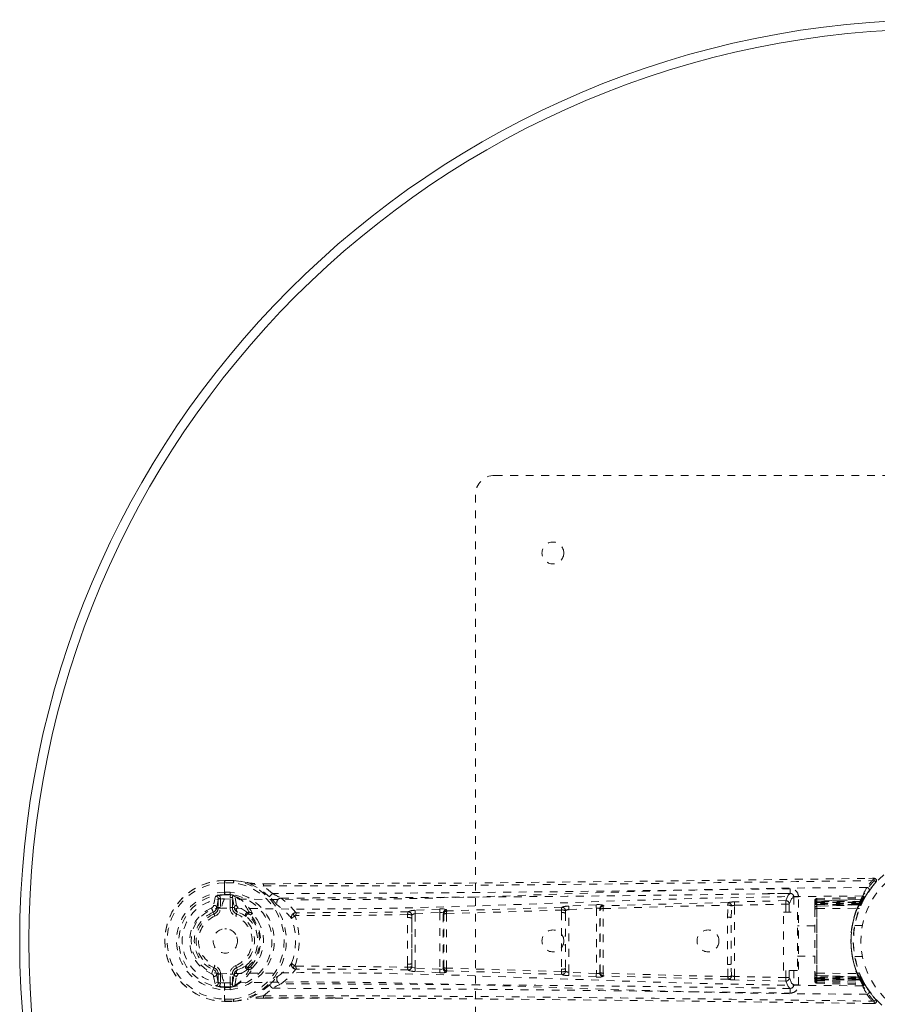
# Model space of a CAD drawing. Header units: inches. Extents: x 9.5 to 33.7, y 0.9 to 30.3.
# Tile 3 of 6: x 10 to 21.1, y 17.6 to 30.3. Entities that reach past the tile are written whole.
import ezdxf

# ---------------------------------------------------------------- set-up
doc = ezdxf.new("R2010")
doc.units = ezdxf.units.IN
doc.header["$MEASUREMENT"] = 0
doc.linetypes.add('SLD-Dashed', pattern=[0.075, 0.05, -0.025])
doc.linetypes.add('SLD-Solid', pattern=[0])

msp = doc.modelspace()

# ---------------------------------------------------------------- linework, layer by layer
at = {"color": 7, "linetype": 'SLD-Dashed', "lineweight": 0}
for p, q in [((16.118, 24.421), (27.618, 24.421)), ((15.868, 12.671), (15.868, 24.171)), ((12.634, 19.201), (12.751, 19.201)), ((12.634, 19.201), (12.634, 19.197)), ((12.751, 19.199), (12.634, 19.199)), ((12.634, 19.197), (12.635, 19.143)), ((12.751, 19.171), (12.637, 19.171)), ((12.755, 19.201), (12.751, 19.201)), ((21.009, 19.228), (20.942, 19.227)), ((20.996, 19.136), (21.031, 19.179)), ((21.01, 19.198), (21.032, 19.177)), ((12.635, 19.143), (12.635, 19.12)), ((12.635, 19.12), (12.635, 18.962)), ((12.637, 19.05), (12.708, 19.05)), ((12.637, 19.05), (12.637, 19.05)), ((12.708, 19.05), (12.708, 19.05)), ((13.135, 19.158), (13.189, 19.158)), ((13.189, 19.157), (13.136, 19.157)), ((13.252, 19.033), (13.137, 19.129)), ((12.517, 18.997), (12.493, 18.878)), ((12.533, 18.85), (12.553, 18.966)), ((12.583, 18.966), (12.553, 18.966)), ((12.553, 18.966), (12.553, 18.85)), ((12.583, 18.966), (12.583, 18.85)), ((12.637, 19.014), (12.637, 19.02)), ((12.707, 19.02), (12.637, 19.02)), ((12.716, 19.015), (12.637, 19.014)), ((12.735, 18.98), (12.705, 18.98)), ((12.705, 18.85), (12.705, 18.98)), ((12.707, 19.02), (12.726, 19.014)), ((12.726, 19.014), (12.716, 19.015)), ((12.735, 18.98), (12.76, 18.85)), ((12.735, 18.85), (12.735, 18.98)), ((12.757, 19.004), (12.752, 19.008)), ((12.757, 19.004), (12.768, 18.994)), ((12.768, 18.994), (12.768, 18.994)), ((12.768, 18.994), (12.768, 18.994)), ((12.789, 18.879), (12.768, 18.994)), ((19.871, 18.94), (19.209, 18.924)), ((19.925, 19.033), (19.638, 19.03)), ((19.936, 19.032), (19.928, 19.034)), ((20.034, 18.989), (19.974, 18.989)), ((19.974, 18.989), (19.974, 18.791)), ((20.034, 17.853), (20.034, 18.989)), ((20.243, 18.927), (20.243, 18.92)), ((20.243, 18.924), (20.243, 18.914)), ((20.243, 18.914), (20.243, 18.907)), ((20.862, 18.955), (20.268, 18.933)), ((20.272, 18.967), (20.877, 18.988)), ((20.272, 18.954), (20.869, 18.974)), ((20.272, 18.967), (20.272, 18.954)), ((20.272, 18.935), (20.859, 18.956)), ((20.272, 18.935), (20.272, 18.868)), ((20.829, 18.928), (20.272, 18.928)), ((20.272, 18.928), (20.272, 18.921)), ((20.272, 17.921), (20.272, 18.921)), ((20.272, 18.921), (20.825, 18.921)), ((20.272, 18.914), (20.822, 18.915)), ((20.272, 18.908), (20.272, 18.914)), ((20.822, 18.915), (20.819, 18.908)), ((20.822, 18.915), (20.848, 18.902)), ((20.823, 18.887), (20.859, 18.956)), ((20.825, 18.921), (20.829, 18.928)), ((20.825, 18.921), (20.851, 18.908)), ((20.829, 18.928), (20.855, 18.916)), ((20.849, 18.904), (20.857, 18.919)), ((20.855, 18.916), (20.851, 18.908)), ((20.868, 18.942), (20.855, 18.916)), ((20.859, 18.924), (20.884, 18.971)), ((20.869, 18.974), (20.877, 18.988)), ((20.89, 18.983), (20.897, 18.997)), ((20.894, 18.989), (20.902, 19.002)), ((12.489, 18.79), (12.497, 18.794)), ((12.498, 18.768), (12.489, 18.79)), ((12.533, 18.85), (12.553, 18.85)), ((12.583, 18.85), (12.553, 18.85)), ((12.597, 18.845), (12.6, 18.844)), ((12.705, 18.85), (12.735, 18.85)), ((12.76, 18.85), (12.735, 18.85)), ((12.801, 18.795), (12.79, 18.768)), ((12.95, 18.789), (12.932, 18.789)), ((15.408, 18.831), (15.091, 18.815)), ((15.093, 18.771), (15.41, 18.787)), ((15.41, 18.787), (15.41, 18.055)), ((15.502, 18.808), (15.498, 18.822)), ((16.979, 18.819), (16.979, 18.787)), ((17.03, 18.778), (17.031, 18.81)), ((17.426, 18.886), (17.073, 18.869)), ((17.075, 18.825), (17.428, 18.842)), ((17.075, 18.017), (17.075, 18.825)), ((17.428, 18.842), (17.428, 18)), ((17.473, 18.835), (17.476, 18.827)), ((17.473, 18.007), (17.473, 18.835)), ((17.519, 18.872), (17.516, 18.88)), ((19.119, 18.726), (19.125, 18.882)), ((19.167, 18.719), (19.17, 18.872)), ((19.211, 18.88), (19.872, 18.895)), ((19.211, 17.963), (19.211, 18.88)), ((19.84, 18.041), (19.84, 18.791)), ((19.84, 18.791), (20.02, 18.791)), ((19.916, 18.895), (19.872, 18.895)), ((19.872, 18.791), (19.872, 18.895)), ((19.916, 18.791), (19.916, 18.895)), ((20.02, 18.791), (20.02, 18.041)), ((20.243, 18.905), (20.243, 18.851)), ((20.243, 18.895), (20.243, 18.889)), ((20.243, 18.851), (20.243, 18.889)), ((20.243, 18.837), (20.243, 18.83)), ((20.243, 18.83), (20.243, 18.012)), ((20.819, 18.908), (20.272, 18.908)), ((20.272, 18.908), (20.272, 17.934)), ((20.814, 18.896), (20.272, 18.896)), ((20.272, 18.896), (20.272, 18.89)), ((20.272, 17.952), (20.272, 18.89)), ((20.272, 18.89), (20.811, 18.89)), ((20.272, 18.868), (20.823, 18.887)), ((20.823, 18.886), (20.272, 18.867)), ((20.272, 18.867), (20.272, 18.868)), ((20.272, 18.837), (20.793, 18.841)), ((20.272, 18.837), (20.272, 18.005)), ((20.811, 18.89), (20.814, 18.896)), ((20.811, 18.89), (20.837, 18.878)), ((20.814, 18.896), (20.84, 18.884)), ((20.819, 18.908), (20.845, 18.896)), ((20.823, 18.887), (20.823, 18.886)), ((20.84, 18.884), (20.837, 18.878)), ((20.849, 18.903), (20.849, 18.904)), ((12.945, 18.766), (12.926, 18.766)), ((12.979, 18.782), (12.996, 18.77)), ((13.555, 18.749), (13.555, 18.749)), ((14.995, 18.76), (14.994, 18.72)), ((15.048, 18.713), (15.048, 18.752)), ((15.048, 18.713), (15.048, 18.129)), ((15.093, 18.072), (15.093, 18.771)), ((15.455, 18.778), (15.46, 18.763)), ((15.455, 18.064), (15.455, 18.778)), ((17.03, 18.778), (17.03, 18.064)), ((19.167, 18.123), (19.167, 18.719)), ((12.636, 18.577), (12.644, 18.578)), ((12.644, 18.578), (12.66, 18.577)), ((20.243, 18.616), (20.02, 18.616)), ((20.857, 18.621), (20.76, 18.621)), ((20.02, 18.226), (20.243, 18.226)), ((20.76, 18.221), (20.857, 18.221)), ((12.489, 18.052), (12.466, 17.997)), ((12.489, 18.052), (12.498, 18.074)), ((12.79, 18.074), (12.801, 18.047)), ((12.926, 18.076), (12.945, 18.076)), ((12.95, 18.053), (12.932, 18.053)), ((12.996, 18.072), (12.979, 18.06)), ((13.555, 18.094), (13.555, 18.094)), ((14.994, 18.122), (14.995, 18.082)), ((15.048, 18.09), (15.048, 18.129)), ((15.408, 18.011), (15.091, 18.027)), ((15.41, 18.055), (15.093, 18.072)), ((15.46, 18.079), (15.455, 18.064)), ((15.502, 18.034), (15.498, 18.02)), ((16.979, 18.055), (16.979, 18.023)), ((17.03, 18.064), (17.031, 18.033)), ((19.125, 17.96), (19.119, 18.116)), ((19.17, 17.971), (19.167, 18.123)), ((20.02, 18.041), (19.84, 18.041)), ((19.872, 17.947), (19.872, 18.041)), ((19.916, 17.947), (19.916, 18.041)), ((19.974, 18.041), (19.974, 17.853)), ((12.493, 17.964), (12.517, 17.846)), ((12.553, 17.876), (12.533, 17.992)), ((12.533, 17.992), (12.553, 17.992)), ((12.553, 17.992), (12.553, 17.876)), ((12.583, 17.992), (12.553, 17.992)), ((12.583, 17.992), (12.583, 17.876)), ((12.6, 17.998), (12.597, 17.998)), ((12.705, 17.992), (12.735, 17.992)), ((12.705, 17.862), (12.705, 17.992)), ((12.76, 17.992), (12.735, 17.862)), ((12.76, 17.992), (12.735, 17.992)), ((12.735, 17.862), (12.735, 17.992)), ((12.768, 17.848), (12.789, 17.963)), ((17.426, 17.956), (17.073, 17.973)), ((17.428, 18), (17.075, 18.017)), ((17.476, 18.015), (17.473, 18.007)), ((17.516, 17.962), (17.519, 17.97)), ((19.871, 17.902), (19.209, 17.918)), ((19.872, 17.947), (19.211, 17.963)), ((19.916, 17.947), (19.872, 17.947)), ((20.243, 18.012), (20.243, 18.005)), ((20.243, 17.991), (20.243, 17.937)), ((20.243, 17.953), (20.243, 17.991)), ((20.243, 17.953), (20.243, 17.947)), ((20.243, 17.935), (20.243, 17.928)), ((20.243, 17.928), (20.243, 17.918)), ((20.243, 17.922), (20.243, 17.915)), ((20.268, 17.909), (20.862, 17.887)), ((20.272, 18.005), (20.793, 18.001)), ((20.272, 17.975), (20.823, 17.956)), ((20.272, 17.974), (20.272, 17.975)), ((20.823, 17.955), (20.272, 17.974)), ((20.272, 17.974), (20.272, 17.907)), ((20.272, 17.952), (20.272, 17.946)), ((20.811, 17.952), (20.272, 17.952)), ((20.272, 17.946), (20.814, 17.946)), ((20.272, 17.934), (20.819, 17.934)), ((20.272, 17.928), (20.272, 17.934)), ((20.822, 17.927), (20.272, 17.928)), ((20.272, 17.921), (20.272, 17.914)), ((20.825, 17.921), (20.272, 17.921)), ((20.272, 17.914), (20.829, 17.914)), ((20.272, 17.907), (20.859, 17.886)), ((20.837, 17.964), (20.811, 17.952)), ((20.814, 17.946), (20.811, 17.952)), ((20.84, 17.958), (20.814, 17.946)), ((20.845, 17.946), (20.819, 17.934)), ((20.819, 17.934), (20.822, 17.927)), ((20.848, 17.94), (20.822, 17.927)), ((20.823, 17.956), (20.823, 17.955)), ((20.859, 17.886), (20.823, 17.955)), ((20.851, 17.934), (20.825, 17.921)), ((20.829, 17.914), (20.825, 17.921)), ((20.855, 17.927), (20.829, 17.914)), ((20.837, 17.964), (20.84, 17.958)), ((20.849, 17.939), (20.845, 17.946)), ((20.852, 17.931), (20.848, 17.94)), ((20.849, 17.938), (20.849, 17.939)), ((20.884, 17.871), (20.849, 17.938)), ((20.851, 17.934), (20.855, 17.927)), ((20.855, 17.927), (20.859, 17.918)), ((12.553, 17.876), (12.583, 17.876)), ((12.635, 17.88), (12.635, 17.722)), ((12.637, 17.828), (12.637, 17.822)), ((12.716, 17.828), (12.637, 17.828)), ((12.637, 17.822), (12.707, 17.822)), ((12.708, 17.792), (12.637, 17.793)), ((12.705, 17.862), (12.735, 17.862)), ((12.707, 17.822), (12.726, 17.828)), ((12.708, 17.792), (12.707, 17.822)), ((12.708, 17.792), (12.708, 17.792)), ((12.726, 17.828), (12.716, 17.828)), ((12.752, 17.834), (12.757, 17.838)), ((12.768, 17.848), (12.757, 17.838)), ((12.757, 17.838), (12.758, 17.838)), ((12.757, 17.838), (12.757, 17.838)), ((13.137, 17.713), (13.252, 17.81)), ((19.638, 17.812), (19.925, 17.809)), ((19.928, 17.808), (19.936, 17.81)), ((19.974, 17.853), (20.034, 17.853)), ((20.272, 17.889), (20.869, 17.868)), ((20.272, 17.889), (20.272, 17.875)), ((20.272, 17.875), (20.877, 17.854)), ((20.877, 17.854), (20.869, 17.868)), ((20.902, 17.84), (20.894, 17.853)), ((12.635, 17.699), (12.634, 17.645)), ((12.634, 17.645), (12.634, 17.641)), ((12.634, 17.643), (12.751, 17.643)), ((12.635, 17.722), (12.635, 17.699)), ((12.637, 17.671), (12.751, 17.671)), ((13.135, 17.684), (14.06, 17.681)), ((14.06, 17.685), (13.136, 17.685)), ((21.031, 17.664), (20.997, 17.705)), ((21.009, 17.614), (21.01, 17.644)), ((12.634, 17.641), (12.751, 17.641)), ((12.751, 17.641), (12.755, 17.641)), ((20.942, 17.615), (21.009, 17.615)), ((20.942, 17.615), (21.009, 17.614)), ((20.946, 17.617), (21.009, 17.616))]:
    msp.add_line(p, q, dxfattribs=at)
at = {"color": 7, "linetype": 'SLD-Dashed', "lineweight": 0, "flags": 128}
for points in [[(12.637, 19.171), (12.636, 19.177), (12.636, 19.184), (12.636, 19.189), (12.635, 19.194), (12.635, 19.197), (12.635, 19.2), (12.635, 19.201), (12.634, 19.201)], [(12.751, 19.201), (12.848, 19.188), (12.924, 19.172)], [(12.751, 19.201), (12.751, 19.201), (12.751, 19.2), (12.751, 19.197), (12.751, 19.194), (12.751, 19.189), (12.751, 19.184), (12.751, 19.177), (12.751, 19.171)], [(12.755, 19.201), (12.755, 19.2), (12.754, 19.198), (12.754, 19.195), (12.753, 19.191), (12.753, 19.187), (12.752, 19.182), (12.751, 19.176), (12.751, 19.171)], [(12.935, 19.17), (12.855, 19.187), (12.755, 19.201)], [(12.935, 19.17), (12.93, 19.172), (12.924, 19.172)], [(13.213, 18.99), (13.089, 19.091), (12.935, 19.17)], [(13.137, 19.129), (14.601, 19.13), (16.074, 19.139), (17.522, 19.154), (17.769, 19.157), (18.027, 19.16), (18.242, 19.162), (18.471, 19.165), (18.722, 19.168), (18.993, 19.172), (19.211, 19.175), (19.473, 19.178), (19.797, 19.182), (20.008, 19.185), (20.266, 19.188), (20.528, 19.191), (20.776, 19.195), (21.01, 19.198)], [(13.189, 19.158), (15.759, 19.167), (18.384, 19.194), (21.009, 19.228)], [(21.009, 19.228), (21.009, 19.227), (21.009, 19.225), (21.01, 19.219), (21.009, 19.209), (21.009, 19.203), (21.01, 19.198)], [(21.029, 19.179), (21.033, 19.186), (21.036, 19.194), (21.036, 19.203), (21.035, 19.211), (21.031, 19.217), (21.026, 19.223), (21.019, 19.226), (21.012, 19.227)], [(20.916, 19.109), (19.869, 19.101), (18.824, 19.082), (17.782, 19.053), (16.744, 19.017), (15.71, 18.983), (14.68, 18.958), (13.655, 18.95), (12.635, 18.962)], [(12.637, 19.02), (12.637, 19.023), (12.637, 19.03), (12.637, 19.039), (12.637, 19.05)], [(12.708, 19.05), (12.708, 19.039), (12.707, 19.03), (12.707, 19.023), (12.707, 19.02)], [(13.137, 19.129), (13.137, 19.135), (13.137, 19.141), (13.137, 19.146), (13.136, 19.151), (13.136, 19.155), (13.136, 19.158), (13.136, 19.159), (13.135, 19.158)], [(19.928, 19.094), (19.792, 19.092), (19.62, 19.09), (19.411, 19.087), (19.166, 19.084), (18.916, 19.08), (18.697, 19.077), (18.543, 19.075), (18.406, 19.074), (18.284, 19.072), (18.129, 19.07), (17.966, 19.068), (17.81, 19.066), (16.996, 19.056), (16.178, 19.048), (15.205, 19.039), (14.216, 19.034), (13.252, 19.033)], [(20.885, 18.972), (20.908, 19.012), (20.94, 19.06)], [(12.565, 19.009), (12.578, 18.989), (12.583, 18.966)], [(20.86, 19), (19.815, 18.991), (18.772, 18.97), (17.733, 18.938), (16.697, 18.9), (15.666, 18.864), (14.639, 18.838), (13.617, 18.83), (12.6, 18.844)], [(12.705, 18.98), (12.708, 18.998), (12.716, 19.015)], [(12.707, 19.02), (12.707, 19.02), (12.707, 19.02)], [(13.554, 18.787), (13.466, 18.887), (13.365, 18.973)], [(19.127, 18.916), (18.322, 18.896), (17.519, 18.872)], [(19.211, 18.88), (19.21, 18.895), (19.21, 18.909), (19.209, 18.92), (19.209, 18.924)], [(19.928, 19.034), (19.899, 19.009), (19.871, 18.94)], [(19.872, 18.895), (19.871, 18.911), (19.871, 18.925), (19.871, 18.935), (19.871, 18.94)], [(19.916, 18.895), (19.945, 18.964), (19.974, 18.989)], [(20.272, 18.935), (20.265, 18.934), (20.263, 18.934)], [(20.272, 18.928), (20.272, 18.943), (20.272, 18.956), (20.272, 18.964), (20.272, 18.967)], [(20.272, 18.954), (20.272, 18.95), (20.272, 18.941), (20.272, 18.929), (20.272, 18.914)], [(20.272, 18.896), (20.272, 18.904), (20.272, 18.912), (20.272, 18.919), (20.272, 18.925), (20.272, 18.93), (20.272, 18.933), (20.272, 18.935), (20.272, 18.935)], [(20.866, 18.957), (20.86, 18.956), (20.858, 18.956)], [(20.895, 18.994), (20.884, 18.988), (20.87, 18.983)], [(12.597, 17.998), (12.521, 18.004), (12.446, 18.027), (12.378, 18.066), (12.318, 18.119), (12.269, 18.184), (12.233, 18.258), (12.211, 18.338), (12.204, 18.421), (12.211, 18.504), (12.233, 18.584), (12.269, 18.658), (12.318, 18.723), (12.378, 18.776), (12.446, 18.815), (12.521, 18.839), (12.597, 18.845)], [(12.812, 18.852), (12.795, 18.865), (12.789, 18.879)], [(12.914, 18.737), (12.864, 18.767), (12.801, 18.795)], [(12.932, 18.789), (12.879, 18.822), (12.812, 18.852)], [(13.317, 18.88), (13.31, 18.886), (13.301, 18.895)], [(13.554, 18.787), (13.544, 18.785), (13.535, 18.78), (13.529, 18.774), (13.525, 18.766), (13.525, 18.758), (13.528, 18.751), (13.535, 18.744), (13.543, 18.738)], [(15.001, 18.796), (14.281, 18.786), (13.562, 18.784)], [(15.093, 18.771), (15.092, 18.785), (15.091, 18.799), (15.091, 18.81), (15.091, 18.815)], [(15.41, 18.787), (15.409, 18.802), (15.409, 18.816), (15.408, 18.826), (15.408, 18.831)], [(15.41, 18.787), (15.419, 18.788), (15.427, 18.788), (15.435, 18.787), (15.441, 18.786), (15.451, 18.783), (15.455, 18.778)], [(15.496, 18.772), (16.237, 18.794), (16.979, 18.819)], [(16.984, 18.854), (16.242, 18.83), (15.502, 18.808)], [(17.073, 18.869), (17.041, 18.867), (17.039, 18.866)], [(17.075, 18.825), (17.074, 18.84), (17.074, 18.854), (17.073, 18.864), (17.073, 18.869)], [(17.428, 18.842), (17.427, 18.857), (17.426, 18.871), (17.426, 18.882), (17.426, 18.886)], [(17.515, 18.837), (18.319, 18.862), (19.125, 18.882)], [(20.243, 18.906), (20.243, 18.906), (20.243, 18.904)], [(20.272, 18.867), (20.272, 18.864), (20.272, 18.858), (20.272, 18.848), (20.272, 18.837)], [(12.51, 18.74), (12.508, 18.745), (12.506, 18.75), (12.504, 18.755), (12.502, 18.759), (12.501, 18.763), (12.499, 18.765), (12.499, 18.767), (12.498, 18.768)], [(12.778, 18.74), (12.78, 18.745), (12.782, 18.75), (12.784, 18.755), (12.786, 18.759), (12.787, 18.763), (12.789, 18.765), (12.789, 18.767), (12.79, 18.768)], [(13.084, 18.639), (13.054, 18.696), (12.996, 18.77)], [(14.995, 18.76), (14.274, 18.75), (13.555, 18.749)], [(14.994, 18.122), (14.993, 18.421), (14.994, 18.72)], [(15.048, 18.129), (15.047, 18.421), (15.048, 18.713)], [(19.119, 18.116), (19.119, 18.421), (19.119, 18.726)], [(19.167, 18.123), (19.167, 18.421), (19.167, 18.719)], [(12.791, 18.475), (12.8, 18.433), (12.8, 18.415)], [(12.996, 18.072), (13.054, 18.146), (13.084, 18.204)], [(12.505, 18.043), (12.497, 18.048), (12.489, 18.052)], [(12.51, 18.102), (12.508, 18.097), (12.506, 18.092), (12.504, 18.087), (12.502, 18.083), (12.501, 18.079), (12.499, 18.077), (12.499, 18.075), (12.498, 18.074)], [(12.533, 17.992), (12.518, 18.029), (12.505, 18.043)], [(12.778, 18.102), (12.78, 18.097), (12.782, 18.092), (12.784, 18.087), (12.786, 18.083), (12.787, 18.079), (12.789, 18.077), (12.789, 18.075), (12.79, 18.074)], [(12.801, 18.047), (12.864, 18.075), (12.914, 18.105)], [(12.932, 18.053), (12.879, 18.02), (12.812, 17.99)], [(13.365, 17.869), (13.466, 17.955), (13.554, 18.055)], [(13.543, 18.104), (13.535, 18.098), (13.528, 18.092), (13.525, 18.084), (13.525, 18.076), (13.529, 18.068), (13.535, 18.062), (13.544, 18.058), (13.554, 18.055)], [(13.555, 18.094), (14.274, 18.092), (14.995, 18.082)], [(15.001, 18.046), (14.281, 18.056), (13.562, 18.058)], [(15.048, 18.09), (15.049, 18.089), (15.05, 18.087), (15.053, 18.084), (15.063, 18.079), (15.077, 18.074), (15.093, 18.072)], [(15.091, 18.027), (15.091, 18.032), (15.091, 18.043), (15.092, 18.057), (15.093, 18.072)], [(15.408, 18.011), (15.408, 18.016), (15.409, 18.026), (15.409, 18.04), (15.41, 18.055)], [(15.455, 18.064), (15.451, 18.059), (15.441, 18.056), (15.435, 18.055), (15.427, 18.054), (15.419, 18.055), (15.41, 18.055)], [(16.979, 18.023), (16.237, 18.048), (15.496, 18.07)], [(16.984, 17.988), (16.242, 18.013), (15.502, 18.034)], [(20.86, 17.842), (19.815, 17.851), (18.773, 17.872), (17.733, 17.904), (16.697, 17.942), (15.666, 17.978), (14.639, 18.004), (13.617, 18.012), (12.6, 17.998)], [(12.812, 17.99), (12.795, 17.977), (12.789, 17.963)], [(13.301, 17.947), (13.31, 17.956), (13.317, 17.962)], [(17.073, 17.973), (17.041, 17.975), (17.039, 17.976)], [(17.073, 17.973), (17.073, 17.978), (17.074, 17.988), (17.074, 18.002), (17.075, 18.017)], [(17.426, 17.956), (17.426, 17.96), (17.426, 17.971), (17.427, 17.985), (17.428, 18)], [(19.125, 17.96), (18.319, 17.98), (17.515, 18.005)], [(19.127, 17.926), (18.322, 17.946), (17.519, 17.97)], [(19.209, 17.918), (19.209, 17.922), (19.21, 17.933), (19.21, 17.947), (19.211, 17.963)], [(19.871, 17.902), (19.871, 17.907), (19.871, 17.917), (19.871, 17.931), (19.872, 17.947)], [(19.871, 17.902), (19.899, 17.833), (19.928, 17.808)], [(19.974, 17.853), (19.945, 17.878), (19.916, 17.947)], [(20.272, 18.005), (20.272, 17.994), (20.272, 17.985), (20.272, 17.978), (20.272, 17.975)], [(20.272, 17.907), (20.272, 17.907), (20.272, 17.909), (20.272, 17.912), (20.272, 17.917), (20.272, 17.923), (20.272, 17.93), (20.272, 17.938), (20.272, 17.946)], [(20.272, 17.928), (20.272, 17.913), (20.272, 17.901), (20.272, 17.892), (20.272, 17.889)], [(20.272, 17.875), (20.272, 17.878), (20.272, 17.886), (20.272, 17.899), (20.272, 17.914)], [(12.583, 17.876), (12.578, 17.853), (12.565, 17.833)], [(20.916, 17.733), (19.869, 17.741), (18.824, 17.76), (17.782, 17.789), (16.744, 17.825), (15.71, 17.859), (14.68, 17.884), (13.655, 17.893), (12.635, 17.88)], [(12.716, 17.828), (12.708, 17.844), (12.705, 17.862)], [(12.707, 17.822), (12.707, 17.822), (12.707, 17.822)], [(13.213, 17.852), (13.089, 17.751), (12.935, 17.672)], [(13.252, 17.81), (13.773, 17.809), (14.305, 17.807), (14.851, 17.805), (15.366, 17.801), (15.896, 17.797), (16.447, 17.792), (16.937, 17.786), (17.194, 17.784), (17.467, 17.78), (17.755, 17.777), (18.06, 17.773), (18.335, 17.769), (18.576, 17.766), (18.767, 17.764), (18.981, 17.761), (19.223, 17.758), (19.448, 17.755), (19.64, 17.752), (19.8, 17.75), (19.928, 17.748)], [(20.94, 17.782), (20.908, 17.83), (20.882, 17.875)], [(12.634, 17.641), (12.634, 17.641), (12.635, 17.642), (12.635, 17.645), (12.635, 17.648), (12.636, 17.653), (12.636, 17.659), (12.636, 17.665), (12.637, 17.671)], [(12.755, 17.641), (12.755, 17.642), (12.754, 17.644), (12.754, 17.647), (12.753, 17.651), (12.753, 17.655), (12.752, 17.66), (12.751, 17.666), (12.751, 17.671)], [(12.751, 17.671), (12.751, 17.665), (12.751, 17.659), (12.751, 17.653), (12.751, 17.648), (12.751, 17.645), (12.751, 17.642), (12.751, 17.641), (12.751, 17.641)], [(12.751, 17.641), (12.848, 17.654), (12.924, 17.67)], [(12.755, 17.641), (12.845, 17.653), (12.935, 17.672)], [(12.924, 17.67), (12.93, 17.67), (12.935, 17.672)], [(13.135, 17.684), (13.136, 17.683), (13.136, 17.684), (13.136, 17.687), (13.136, 17.691), (13.137, 17.696), (13.137, 17.701), (13.137, 17.708), (13.137, 17.713)], [(13.137, 17.713), (14.603, 17.712), (16.074, 17.703), (17.522, 17.688), (17.743, 17.686), (17.973, 17.683), (18.176, 17.681), (18.375, 17.678), (18.59, 17.675), (18.74, 17.674), (18.897, 17.672), (19.053, 17.67), (19.171, 17.668), (19.311, 17.666), (19.473, 17.664), (19.805, 17.66), (20.01, 17.657), (20.264, 17.654), (20.526, 17.651), (20.774, 17.647), (21.01, 17.644)], [(14.06, 17.681), (15.759, 17.675), (18.384, 17.648), (20.942, 17.615)], [(21.032, 17.665), (21.003, 17.697), (20.997, 17.705)], [(21.009, 17.618), (21.017, 17.619), (21.024, 17.623), (21.031, 17.628), (21.036, 17.634), (21.039, 17.641), (21.039, 17.649), (21.037, 17.656), (21.033, 17.662)]]:
    msp.add_lwpolyline(points, dxfattribs=at)
at = {"color": 7, "linetype": 'SLD-Solid', "lineweight": 15}
for radius in [11.875, 11.757, 11.757]:
    msp.add_circle((21.868, 18.421), radius, dxfattribs=at)
at = {"color": 7, "linetype": 'SLD-Dashed', "lineweight": 0}
for centre, radius in [((16.868, 23.421), 0.141), ((21.868, 18.421), 1.125), ((21.868, 18.421), 1.03), ((12.644, 18.421), 0.157), ((16.868, 18.421), 0.141), ((18.868, 18.421), 0.141)]:
    msp.add_circle(centre, radius, dxfattribs=at)
for centre, radius, start, end in [((16.118, 24.171), 0.25, 90, 180), ((12.644, 18.421), 0.78, 90.7166, 269.2834), ((12.644, 18.421), 0.78, 90, 269.3038), ((12.644, 18.421), 0.75, 90.5684, 269.4316), ((12.644, 18.421), 0.758, 278.0936, 81.9064), ((12.644, 18.421), 0.787, 278.0937, 81.9063), ((13.106, 20.345), 1.187, 261.2121, 271.4271), ((13.753, 22.643), 3.568, 256.7474, 260.0567), ((21.868, 18.421), 1.158, 137.8705, 222.1289), ((21.913, 18.419), 1.213, 138.1748, 145.3211), ((21.865, 18.423), 1.124, 137.9074, 145.363), ((21.01, 19.198), 0.03, 317.8631, 90.7201), ((12.644, 18.421), 0.629, 90.6527, 269.3473), ((12.644, 18.421), 0.632, 275.8273, 84.1727), ((19.929, 18.989), 0.105, 0.0048, 90.7376), ((18.331, 19.058), 1.597, 359.1325, 1.2848), ((22.107, 18.433), 1.37, 150.4507, 155.5693), ((21.868, 18.421), 1.128, 145.3517, 150.489), ((20.916, 19.079), 0.03, 325.9354, 89.8273), ((12.644, 18.421), 0.599, 90.6527, 269.3473), ((12.629, 18.421), 0.541, 89.3502, 270.6498), ((12.593, 18.805), 0.206, 97.6615, 111.656), ((12.523, 18.967), 0.0299, 358.0477, 102.1084), ((12.644, 18.421), 0.593, 90.6711, 97.6091), ((12.832, 18.839), 0.233, 148.0393, 178.5924), ((12.644, 18.421), 0.602, 276.0327, 83.9673), ((12.712, 18.899), 0.116, 69.6291, 83.1116), ((12.766, 18.98), 0.0306, 115.4262, 180.9301), ((12.553, 18.557), 0.492, 25.7078, 65.4801), ((12.546, 18.613), 0.441, 23.5934, 59.7439), ((13.571, 18.699), 0.461, 133.6642, 140.8238), ((11.635, 17.44), 2.213, 41.1324, 44.4918), ((15.799, 23.756), 5.367, 241.6682, 243.0308), ((13.368, 18.913), 0.0608, 92.5702, 212.0033), ((12.047, 518.509), 499.538, 270.1512, 270.90393), ((19.266, 18.89), 0.141, 169.4662, 183.0574), ((19.124, 18.87), 0.0456, 1.7535, 85.8263), ((19.21, 18.523), 0.401, 90.0756, 101.8391), ((19.871, 18.895), 0.0451, 0.4303, 90.9005), ((19.931, 18.99), 0.0423, 358.0373, 83.4316), ((20.273, 18.937), 0.03, 91.9952, 179.995), ((20.273, 18.924), 0.03, 91.9686, 179.9707), ((20.273, 18.905), 0.03, 91.932, 179.9372), ((20.265, 18.508), 0.413, 89.0136, 93.034), ((20.316, 18.906), 0.0742, 125.9467, 163.2625), ((20.411, 18.909), 0.166, 169.5997, 178.3398), ((20.266, 18.328), 0.587, 89.3946, 92.0329), ((21.9, 18.421), 1.19, 150.8884, 209.1116), ((21.867, 18.421), 1.155, 154.3786, 205.6214), ((21.868, 18.421), 1.128, 150.489, 209.511), ((21.481, 18.441), 0.808, 140.3914, 145.6761), ((21.484, 18.442), 0.813, 139.1459, 144.495), ((21.492, 18.44), 0.823, 138.2675, 143.6291), ((21.868, 18.421), 1.128, 150.8048, 155.7353), ((21.868, 18.421), 1.128, 149.7395, 154.7256), ((21.89, 18.411), 1.153, 149.9612, 154.0334), ((20.858, 18.986), 0.0299, 271.8047, 330.772), ((20.848, 18.959), 0.0429, 24.1656, 73.0257), ((20.858, 18.986), 0.03, 286.8927, 331.268), ((20.868, 19.004), 0.0299, 271.9061, 329.7249), ((20.876, 19.018), 0.03, 271.9845, 328.9541), ((20.84, 19.038), 0.0714, 301.64, 328.9251), ((21.859, 18.426), 1.117, 148.9546, 149.8454), ((12.644, 18.421), 0.459, 112.774, 247.226), ((12.644, 18.421), 0.4, 112.774, 247.226), ((12.449, 18.887), 0.0454, 292.4821, 348.6914), ((13.842, 19.39), 1.48, 201.6258, 203.9232), ((12.502, 18.849), 0.0301, 1.4249, 107.6492), ((12.461, 18.856), 0.0715, 299.6345, 355.2039), ((12.464, 18.85), 0.089, 292.774, 0), ((12.464, 18.85), 0.119, 292.774, 0.0002), ((12.824, 18.85), 0.119, 179.9998, 247.226), ((12.824, 18.85), 0.089, 180, 247.226), ((12.79, 18.849), 0.0299, 91.1714, 178.9511), ((12.825, 18.855), 0.0649, 184.9212, 248.6825), ((12.817, 18.821), 0.031, 100.1791, 238.3496), ((12.935, 18.759), 0.0305, 95.7182, 225.449), ((12.972, 18.767), 0.0459, 151.136, 181.6927), ((12.99, 18.767), 0.046, 151.1937, 181.7054), ((12.954, 18.745), 0.0448, 56.2207, 94.9365), ((12.804, 18.149), 0.893, 38.8528, 55.0105), ((13.558, 18.726), 0.0608, 94.0448, 196.2247), ((13.561, 18.798), 0.0133, 236.0912, 273.2911), ((15.068, 18.766), 0.073, 155.7492, 184.5956), ((15.082, 18.634), 0.181, 87.2189, 116.4658), ((15.003, 18.75), 0.0457, 1.8534, 91.7291), ((15.437, 18.671), 0.163, 68.1264, 100.2206), ((15.5, 18.777), 0.0451, 93.2287, 179.1379), ((15.505, 18.763), 0.0451, 93.3932, 179.1031), ((15.571, 18.779), 0.075, 157.0753, 184.8893), ((49.77, 18.421), 32.793, 179.3607, 180.6393), ((17.063, 18.827), 0.0837, 161.1171, 185.2144), ((16.989, 18.733), 0.0867, 61.6258, 96.5722), ((16.991, 18.706), 0.0814, 61.3087, 98.7543), ((17.04, 18.731), 0.136, 90.7169, 114.7117), ((16.985, 18.809), 0.0456, 1.2542, 91.8239), ((17.073, 18.757), 0.068, 88.3628, 128.9055), ((17.456, 18.68), 0.209, 73.5082, 98.4123), ((17.443, 18.787), 0.0564, 58.2426, 105.7324), ((17.518, 18.835), 0.0451, 92.9195, 179.4065), ((17.521, 18.827), 0.0451, 92.9876, 179.3804), ((17.509, 18.783), 0.055, 83.1604, 126.3328), ((-15.338, 18.421), 32.817, 359.2909, 0.7091), ((17.606, 18.845), 0.091, 163.0022, 184.8403), ((-19.136, 18.421), 36.654, 359.349, 0.6509), ((19.122, 18.773), 0.109, 64.2104, 88.3452), ((19.21, 18.774), 0.105, 89.6326, 112.4718), ((20.265, 18.481), 0.426, 89.0453, 92.9375), ((20.265, 18.451), 0.445, 89.0888, 92.8209), ((20.265, 18.443), 0.446, 89.0884, 92.8055), ((20.273, 18.838), 0.0299, 91.7969, 179.8129), ((20.273, 18.837), 0.0299, 91.7969, 179.8129), ((20.265, 18.802), 0.0354, 79.2793, 129.1975), ((21.867, 18.421), 1.155, 155.0796, 204.9204), ((21.867, 18.421), 1.155, 156.0603, 203.9397), ((21.831, 18.421), 1.12, 157.9468, 202.0532), ((21.419, 18.466), 0.73, 144.7852, 148.9973), ((20.811, 18.871), 0.0345, 238.9829, 285.1448), ((20.822, 18.917), 0.0297, 271.4785, 334.5218), ((20.822, 18.916), 0.0297, 271.4793, 334.5685), ((12.644, 18.421), 0.376, 112.774, 247.226), ((12.644, 18.421), 0.346, 112.774, 247.226), ((12.644, 18.421), 0.346, 292.774, 67.226), ((12.644, 18.421), 0.376, 292.774, 67.226), ((12.948, 18.739), 0.0347, 129.3967, 182.7341), ((12.651, 18.421), 0.411, 309.7063, 50.2938), ((12.632, 18.421), 0.453, 310.451, 49.549), ((12.943, 18.733), 0.033, 41.6187, 88.1175), ((13, 18.731), 0.0396, 95.1744, 142.8783), ((12.604, 18.421), 0.494, 317.4885, 42.5115), ((13.56, 18.667), 0.0738, 103.2398, 145.0219), ((12.706, 18.421), 0.844, 340.0604, 19.9395), ((13.556, 18.736), 0.0128, 96.6339, 167.6705), ((12.631, 18.421), 0.966, 340.8188, 19.1819), ((13.625, 18.752), 0.0708, 152.7171, 182.7151), ((15.008, 18.621), 0.101, 66.5266, 97.7653), ((15.006, 18.657), 0.104, 65.9683, 96.1394), ((15.091, 18.713), 0.0575, 87.8253, 137.5859), ((15.491, 18.715), 0.0578, 84.2265, 122.3439), ((-17.135, 18.421), 32.597, 359.3981, 0.6019), ((-21.869, 18.421), 37.367, 359.4615, 0.5382), ((50.384, 18.421), 33.356, 179.387, 180.613), ((19.131, 18.638), 0.0889, 65.6056, 97.6359), ((12.664, 18.421), 0.473, 332.6137, 27.3864), ((12.464, 17.992), 0.089, 360, 67.226), ((12.464, 17.992), 0.119, 359.9998, 67.226), ((12.824, 17.992), 0.119, 112.774, 180.0002), ((12.824, 17.992), 0.089, 112.774, 180), ((12.548, 18.291), 0.499, 294.8892, 333.9928), ((12.825, 17.987), 0.0649, 111.3176, 175.0788), ((12.546, 18.229), 0.441, 300.2267, 336.4273), ((12.817, 18.021), 0.031, 121.5721, 259.9011), ((12.935, 18.083), 0.0305, 134.5479, 264.2849), ((12.948, 18.103), 0.0347, 177.266, 230.6031), ((12.972, 18.075), 0.0459, 178.3073, 208.8641), ((12.943, 18.109), 0.033, 271.8823, 318.3814), ((12.99, 18.075), 0.046, 178.2946, 208.8063), ((12.954, 18.098), 0.0449, 265.0867, 303.9411), ((13, 18.111), 0.0396, 217.1216, 264.8266), ((12.805, 18.693), 0.893, 304.989, 321.1477), ((13.558, 18.116), 0.0608, 163.7753, 265.9552), ((13.56, 18.175), 0.0738, 214.9779, 256.7604), ((13.556, 18.106), 0.0128, 192.3389, 263.3676), ((13.625, 18.09), 0.0708, 177.2827, 207.2811), ((13.561, 18.044), 0.0133, 86.7952, 123.9454), ((15.008, 18.221), 0.101, 262.2347, 293.4732), ((15.006, 18.185), 0.104, 263.8606, 294.0318), ((15.068, 18.076), 0.0735, 175.513, 204.1467), ((15.003, 18.092), 0.0457, 268.271, 358.1466), ((15.082, 18.208), 0.181, 243.5361, 272.7747), ((15.5, 18.065), 0.0451, 180.8621, 266.7714), ((15.505, 18.079), 0.0451, 180.8969, 266.6068), ((15.491, 18.127), 0.0574, 237.5034, 275.9262), ((15.571, 18.064), 0.0749, 175.0985, 202.9445), ((16.991, 18.136), 0.0814, 261.2456, 298.6904), ((16.989, 18.109), 0.0869, 263.4624, 298.3392), ((16.988, 18.032), 0.0424, 310.4535, 0.4105), ((17.073, 18.085), 0.068, 231.1063, 271.6313), ((19.131, 18.204), 0.0889, 262.3651, 294.3947), ((12.449, 17.956), 0.0453, 11.2472, 67.5792), ((12.502, 17.993), 0.0301, 252.3517, 358.5741), ((12.822, 17.999), 0.221, 180.3089, 212.5193), ((12.79, 17.993), 0.0299, 181.0995, 268.7779), ((11.635, 19.403), 2.213, 315.5083, 318.8674), ((13.368, 17.929), 0.0608, 148.0018, 267.4271), ((15.437, 18.171), 0.163, 259.7784, 291.8736), ((17.063, 18.015), 0.0843, 174.8707, 198.799), ((16.985, 18.033), 0.0448, 267.9387, 312.9028), ((17.04, 18.112), 0.136, 245.3344, 269.2484), ((17.456, 18.162), 0.209, 261.5837, 286.4949), ((17.443, 18.055), 0.0564, 254.2672, 301.7578), ((17.518, 18.007), 0.0451, 180.5934, 267.0805), ((17.521, 18.015), 0.0451, 180.6199, 267.012), ((17.509, 18.059), 0.0546, 233.5195, 276.9873), ((17.606, 17.997), 0.0908, 175.1458, 197.0254), ((19.122, 18.07), 0.111, 271.7828, 295.6616), ((19.264, 17.952), 0.139, 176.8586, 190.6169), ((19.124, 17.972), 0.0456, 274.1732, 358.2467), ((19.21, 18.319), 0.401, 258.1481, 269.9217), ((19.21, 18.068), 0.105, 247.5283, 270.3673), ((19.871, 17.947), 0.0451, 269.0362, 359.5694), ((20.266, 18.041), 0.0369, 231.86, 279.6633), ((20.273, 18.005), 0.0299, 180.1872, 268.203), ((20.273, 18.004), 0.0299, 180.1871, 268.2032), ((20.265, 18.397), 0.445, 267.179, 270.9114), ((20.265, 18.391), 0.445, 267.179, 270.9114), ((20.278, 17.942), 0.0356, 172.0676, 260.2939), ((20.273, 17.937), 0.03, 180.0628, 268.068), ((20.265, 18.361), 0.426, 267.0629, 270.9544), ((20.265, 18.334), 0.413, 266.9661, 270.9864), ((20.273, 17.918), 0.03, 180.0293, 268.0313), ((20.273, 17.905), 0.03, 180.005, 268.0048), ((20.266, 18.514), 0.586, 267.9666, 270.6058), ((20.408, 17.933), 0.164, 181.7055, 190.6248), ((20.316, 17.936), 0.0742, 196.7374, 234.0534), ((20.811, 17.971), 0.0345, 74.8531, 121.017), ((21.419, 18.376), 0.73, 211.0019, 215.2152), ((21.481, 18.401), 0.807, 214.3224, 219.6102), ((21.481, 18.397), 0.809, 215.4907, 220.8685), ((20.822, 17.926), 0.0297, 25.431, 88.5214), ((20.822, 17.925), 0.0297, 25.4787, 88.5212), ((21.492, 18.402), 0.824, 216.3718, 221.7315), ((21.868, 18.421), 1.128, 204.2649, 209.1949), ((20.726, 17.871), 0.138, 359.4161, 23.4596), ((12.523, 17.875), 0.0299, 257.8915, 1.9524), ((12.593, 18.037), 0.206, 248.3444, 262.3375), ((12.644, 18.421), 0.593, 262.3909, 269.3289), ((11.589, 17.819), 1.048, 358.5369, 0.1565), ((12.719, 17.914), 0.0864, 274.5697, 292.6896), ((12.766, 17.862), 0.0306, 179.0699, 244.5739), ((13.571, 18.143), 0.461, 219.1763, 226.3335), ((15.799, 13.087), 5.366, 116.969, 118.3319), ((12.047, -481.67), 499.54, 89.09607, 89.8488), ((19.929, 17.853), 0.105, 269.2625, 359.9952), ((18.332, 17.784), 1.596, 358.7145, 0.8687), ((19.931, 17.852), 0.0423, 276.5686, 1.9626), ((20.859, 17.858), 0.0273, 27.6544, 92.299), ((20.858, 17.856), 0.0299, 29.2275, 88.1956), ((20.848, 17.883), 0.0429, 286.9743, 335.8342), ((22.107, 18.409), 1.369, 204.4306, 209.5495), ((20.868, 17.838), 0.0299, 30.2749, 88.0939), ((20.876, 17.824), 0.03, 31.0458, 88.0158), ((21.842, 18.406), 1.098, 208.6328, 210.2654), ((21.868, 18.421), 1.128, 209.5111, 214.6482), ((20.916, 17.763), 0.03, 270.1679, 34.0694), ((21.862, 18.417), 1.12, 214.6284, 222.0873), ((13.106, 16.497), 1.187, 88.5718, 98.79), ((13.753, 14.198), 3.569, 99.9434, 103.252), ((21.91, 18.421), 1.209, 214.6691, 221.8401), ((21.01, 17.644), 0.03, 269.2799, 42.1369), ((20.966, 17.715), 0.0828, 301.8045, 322.6501), ((12.751, 17.671), 0.03, 270.0028, 275.051)]:
    msp.add_arc(centre, radius, start, end, dxfattribs=at)

doc.saveas('drawing.dxf')
